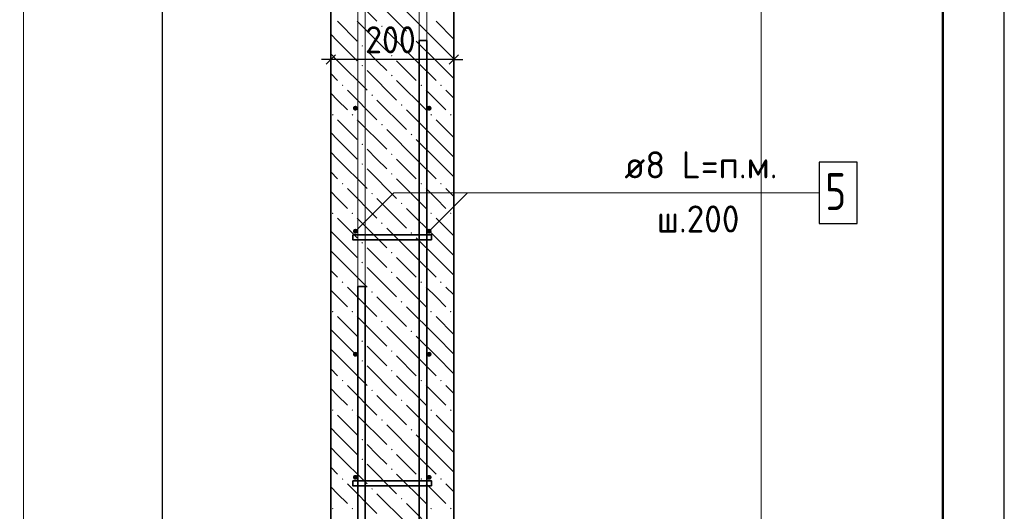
# Model space of a CAD drawing. Header units: millimetres. Extents: x 0 to 59400, y 0 to 42000.
# Tile 26 of 31: x 51392 to 59400, y 12242 to 16237. Entities that reach past the tile are written whole.
import ezdxf

# ---------------------------------------------------------------- set-up
doc = ezdxf.new("R2010")
doc.units = ezdxf.units.MM
for name, color, linetype, lineweight in [('Standard', 7, 'Continuous', 25), ('Выпуски арматуры Г-обр.', 52, 'Continuous', 25), ('ЖБ Стена верхний уровень', 7, 'Continuous', 35), ('Позиционная метка линия выноска', 7, 'Continuous', 13), ('Стена фоновая арматура У1', 7, 'Continuous', 18), ('Стена фоновая арматура Х1', 7, 'Continuous', 35), ('Стена фоновая затяжка С-обр.', 52, 'Continuous', 25)]:
    doc.layers.add(name, color=color, linetype=linetype, lineweight=lineweight)
doc.styles.add('ISOCPEUR', font='txt')

msp = doc.modelspace()

# ---------------------------------------------------------------- hatches: boundary and pattern name
at = {"layer": 'ЖБ Стена верхний уровень', "linetype": 'Continuous', "lineweight": 18, "transparency": 33554687}
for points in [[(54331.4, 16184.2), (54337.9, 16190.7), (54344.4, 16184.2), (54337.9, 16177.7)], [(54571.4, 16104.2), (54577.9, 16110.7), (54584.4, 16104.2), (54577.9, 16097.7)], [(54171.4, 16024.2), (54177.9, 16030.7), (54184.4, 16024.2), (54177.9, 16017.7)], [(54411.4, 15944.2), (54417.9, 15950.7), (54424.4, 15944.2), (54417.9, 15937.7)], [(54171.4, 15864.2), (54177.9, 15870.7), (54184.4, 15864.2), (54177.9, 15857.7)], [(54411.4, 15784.2), (54417.9, 15790.7), (54424.4, 15784.2), (54417.9, 15777.7)], [(54011.4, 15704.2), (54017.9, 15710.7), (54024.4, 15704.2), (54017.9, 15697.7)], [(54651.4, 15704.2), (54657.9, 15710.7), (54664.4, 15704.2), (54657.9, 15697.7)], [(54811.4, 15704.2), (54817.9, 15710.7), (54824.4, 15704.2), (54817.9, 15697.7)], [(54251.4, 15624.2), (54257.9, 15630.7), (54264.4, 15624.2), (54257.9, 15617.7)], [(54491.4, 15544.2), (54497.9, 15550.7), (54504.4, 15544.2), (54497.9, 15537.7)], [(53931.4, 15464.2), (53937.9, 15470.7), (53944.4, 15464.2), (53937.9, 15457.7)], [(54091.4, 15464.2), (54097.9, 15470.7), (54104.4, 15464.2), (54097.9, 15457.7)], [(54731.4, 15464.2), (54737.9, 15470.7), (54744.4, 15464.2), (54737.9, 15457.7)], [(54891.4, 15464.2), (54897.9, 15470.7), (54904.4, 15464.2), (54897.9, 15457.7)], [(54331.4, 15384.2), (54337.9, 15390.7), (54344.4, 15384.2), (54337.9, 15377.7)], [(54571.4, 15304.2), (54577.9, 15310.7), (54584.4, 15304.2), (54577.9, 15297.7)], [(54171.4, 15224.2), (54177.9, 15230.7), (54184.4, 15224.2), (54177.9, 15217.7)], [(54411.4, 15144.2), (54417.9, 15150.7), (54424.4, 15144.2), (54417.9, 15137.7)], [(54171.4, 15064.2), (54177.9, 15070.7), (54184.4, 15064.2), (54177.9, 15057.7)], [(54411.4, 14984.2), (54417.9, 14990.7), (54424.4, 14984.2), (54417.9, 14977.7)], [(54011.4, 14904.2), (54017.9, 14910.7), (54024.4, 14904.2), (54017.9, 14897.7)], [(54651.4, 14904.2), (54657.9, 14910.7), (54664.4, 14904.2), (54657.9, 14897.7)], [(54811.4, 14904.2), (54817.9, 14910.7), (54824.4, 14904.2), (54817.9, 14897.7)], [(54251.4, 14824.2), (54257.9, 14830.7), (54264.4, 14824.2), (54257.9, 14817.7)], [(54491.4, 14744.2), (54497.9, 14750.7), (54504.4, 14744.2), (54497.9, 14737.7)], [(53931.4, 14664.2), (53937.9, 14670.7), (53944.4, 14664.2), (53937.9, 14657.7)], [(54091.4, 14664.2), (54097.9, 14670.7), (54104.4, 14664.2), (54097.9, 14657.7)], [(54731.4, 14664.2), (54737.9, 14670.7), (54744.4, 14664.2), (54737.9, 14657.7)], [(54891.4, 14664.2), (54897.9, 14670.7), (54904.4, 14664.2), (54897.9, 14657.7)], [(54331.4, 14584.2), (54337.9, 14590.7), (54344.4, 14584.2), (54337.9, 14577.7)], [(54571.4, 14504.2), (54577.9, 14510.7), (54584.4, 14504.2), (54577.9, 14497.7)], [(54171.4, 14424.2), (54177.9, 14430.7), (54184.4, 14424.2), (54177.9, 14417.7)], [(54411.4, 14344.2), (54417.9, 14350.7), (54424.4, 14344.2), (54417.9, 14337.7)], [(54171.4, 14264.2), (54177.9, 14270.7), (54184.4, 14264.2), (54177.9, 14257.7)], [(54411.4, 14184.2), (54417.9, 14190.7), (54424.4, 14184.2), (54417.9, 14177.7)], [(54011.4, 14104.2), (54017.9, 14110.7), (54024.4, 14104.2), (54017.9, 14097.7)], [(54651.4, 14104.2), (54657.9, 14110.7), (54664.4, 14104.2), (54657.9, 14097.7)], [(54811.4, 14104.2), (54817.9, 14110.7), (54824.4, 14104.2), (54817.9, 14097.7)], [(54251.4, 14024.2), (54257.9, 14030.7), (54264.4, 14024.2), (54257.9, 14017.7)], [(54491.4, 13944.2), (54497.9, 13950.7), (54504.4, 13944.2), (54497.9, 13937.7)], [(53931.4, 13864.2), (53937.9, 13870.7), (53944.4, 13864.2), (53937.9, 13857.7)], [(54091.4, 13864.2), (54097.9, 13870.7), (54104.4, 13864.2), (54097.9, 13857.7)], [(54731.4, 13864.2), (54737.9, 13870.7), (54744.4, 13864.2), (54737.9, 13857.7)], [(54891.4, 13864.2), (54897.9, 13870.7), (54904.4, 13864.2), (54897.9, 13857.7)], [(54331.4, 13784.2), (54337.9, 13790.7), (54344.4, 13784.2), (54337.9, 13777.7)], [(54571.4, 13704.2), (54577.9, 13710.7), (54584.4, 13704.2), (54577.9, 13697.7)], [(54171.4, 13624.2), (54177.9, 13630.7), (54184.4, 13624.2), (54177.9, 13617.7)], [(54411.4, 13544.2), (54417.9, 13550.7), (54424.4, 13544.2), (54417.9, 13537.7)], [(54171.4, 13464.2), (54177.9, 13470.7), (54184.4, 13464.2), (54177.9, 13457.7)], [(54411.4, 13384.2), (54417.9, 13390.7), (54424.4, 13384.2), (54417.9, 13377.7)], [(54011.4, 13304.2), (54017.9, 13310.7), (54024.4, 13304.2), (54017.9, 13297.7)], [(54651.4, 13304.2), (54657.9, 13310.7), (54664.4, 13304.2), (54657.9, 13297.7)], [(54811.4, 13304.2), (54817.9, 13310.7), (54824.4, 13304.2), (54817.9, 13297.7)], [(54251.4, 13224.2), (54257.9, 13230.7), (54264.4, 13224.2), (54257.9, 13217.7)], [(54491.4, 13144.2), (54497.9, 13150.7), (54504.4, 13144.2), (54497.9, 13137.7)], [(53931.4, 13064.2), (53937.9, 13070.7), (53944.4, 13064.2), (53937.9, 13057.7)], [(54091.4, 13064.2), (54097.9, 13070.7), (54104.4, 13064.2), (54097.9, 13057.7)], [(54731.4, 13064.2), (54737.9, 13070.7), (54744.4, 13064.2), (54737.9, 13057.7)], [(54891.4, 13064.2), (54897.9, 13070.7), (54904.4, 13064.2), (54897.9, 13057.7)], [(54331.4, 12984.2), (54337.9, 12990.7), (54344.4, 12984.2), (54337.9, 12977.7)], [(54571.4, 12904.2), (54577.9, 12910.7), (54584.4, 12904.2), (54577.9, 12897.7)], [(54171.4, 12824.2), (54177.9, 12830.7), (54184.4, 12824.2), (54177.9, 12817.7)], [(54411.4, 12744.2), (54417.9, 12750.7), (54424.4, 12744.2), (54417.9, 12737.7)], [(54171.4, 12664.2), (54177.9, 12670.7), (54184.4, 12664.2), (54177.9, 12657.7)], [(54411.4, 12584.2), (54417.9, 12590.7), (54424.4, 12584.2), (54417.9, 12577.7)], [(54011.4, 12504.2), (54017.9, 12510.7), (54024.4, 12504.2), (54017.9, 12497.7)], [(54651.4, 12504.2), (54657.9, 12510.7), (54664.4, 12504.2), (54657.9, 12497.7)], [(54811.4, 12504.2), (54817.9, 12510.7), (54824.4, 12504.2), (54817.9, 12497.7)], [(54251.4, 12424.2), (54257.9, 12430.7), (54264.4, 12424.2), (54257.9, 12417.7)], [(54491.4, 12344.2), (54497.9, 12350.7), (54504.4, 12344.2), (54497.9, 12337.7)], [(53931.4, 12264.2), (53937.9, 12270.7), (53944.4, 12264.2), (53937.9, 12257.7)], [(54091.4, 12264.2), (54097.9, 12270.7), (54104.4, 12264.2), (54097.9, 12257.7)], [(54731.4, 12264.2), (54737.9, 12270.7), (54744.4, 12264.2), (54737.9, 12257.7)], [(54891.4, 12264.2), (54897.9, 12270.7), (54904.4, 12264.2), (54897.9, 12257.7)]]:
    msp.add_hatch(color=7, dxfattribs=at).paths.add_polyline_path(points, flags=16)
at = {"layer": 'Стена фоновая арматура У1', "linetype": 'Continuous', "lineweight": 13, "transparency": 33554687}
for points in [[(54142.2, 15518.2), (54140.6, 15525.9), (54136.3, 15532.4), (54129.8, 15536.7), (54122.2, 15538.2), (54114.5, 15536.7), (54108, 15532.4), (54103.7, 15525.9), (54102.2, 15518.2), (54103.7, 15510.6), (54108, 15504.1), (54114.5, 15499.8), (54122.2, 15498.2), (54129.8, 15499.8), (54136.3, 15504.1), (54140.6, 15510.6)], [(54742.2, 15518.2), (54740.6, 15525.9), (54736.3, 15532.4), (54729.8, 15536.7), (54722.2, 15538.2), (54714.5, 15536.7), (54708, 15532.4), (54703.7, 15525.9), (54702.2, 15518.2), (54703.7, 15510.6), (54708, 15504.1), (54714.5, 15499.8), (54722.2, 15498.2), (54729.8, 15499.8), (54736.3, 15504.1), (54740.6, 15510.6)], [(54142.2, 14518.2), (54140.6, 14525.9), (54136.3, 14532.4), (54129.8, 14536.7), (54122.2, 14538.2), (54114.5, 14536.7), (54108, 14532.4), (54103.7, 14525.9), (54102.2, 14518.2), (54103.7, 14510.6), (54108, 14504.1), (54114.5, 14499.8), (54122.2, 14498.2), (54129.8, 14499.8), (54136.3, 14504.1), (54140.6, 14510.6)], [(54742.2, 14518.2), (54740.6, 14525.9), (54736.3, 14532.4), (54729.8, 14536.7), (54722.2, 14538.2), (54714.5, 14536.7), (54708, 14532.4), (54703.7, 14525.9), (54702.2, 14518.2), (54703.7, 14510.6), (54708, 14504.1), (54714.5, 14499.8), (54722.2, 14498.2), (54729.8, 14499.8), (54736.3, 14504.1), (54740.6, 14510.6)], [(54142.2, 13518.2), (54140.6, 13525.9), (54136.3, 13532.4), (54129.8, 13536.7), (54122.2, 13538.2), (54114.5, 13536.7), (54108, 13532.4), (54103.7, 13525.9), (54102.2, 13518.2), (54103.7, 13510.6), (54108, 13504.1), (54114.5, 13499.8), (54122.2, 13498.2), (54129.8, 13499.8), (54136.3, 13504.1), (54140.6, 13510.6)], [(54742.2, 13518.2), (54740.6, 13525.9), (54736.3, 13532.4), (54729.8, 13536.7), (54722.2, 13538.2), (54714.5, 13536.7), (54708, 13532.4), (54703.7, 13525.9), (54702.2, 13518.2), (54703.7, 13510.6), (54708, 13504.1), (54714.5, 13499.8), (54722.2, 13498.2), (54729.8, 13499.8), (54736.3, 13504.1), (54740.6, 13510.6)], [(54142.2, 12518.2), (54140.6, 12525.9), (54136.3, 12532.4), (54129.8, 12536.7), (54122.2, 12538.2), (54114.5, 12536.7), (54108, 12532.4), (54103.7, 12525.9), (54102.2, 12518.2), (54103.7, 12510.6), (54108, 12504.1), (54114.5, 12499.8), (54122.2, 12498.2), (54129.8, 12499.8), (54136.3, 12504.1), (54140.6, 12510.6)], [(54742.2, 12518.2), (54740.6, 12525.9), (54736.3, 12532.4), (54729.8, 12536.7), (54722.2, 12538.2), (54714.5, 12536.7), (54708, 12532.4), (54703.7, 12525.9), (54702.2, 12518.2), (54703.7, 12510.6), (54708, 12504.1), (54714.5, 12499.8), (54722.2, 12498.2), (54729.8, 12499.8), (54736.3, 12504.1), (54740.6, 12510.6)]]:
    msp.add_hatch(color=7, dxfattribs=at).paths.add_polyline_path(points)

# ---------------------------------------------------------------- linework, layer by layer
at = {"layer": 'Standard', "color": 254, "linetype": 'Continuous', "lineweight": 13, "true_color": 0xc4c4ff, "transparency": 33554687}
msp.add_line((51422.2, 29733.8), (51422.2, 8126.7), dxfattribs=at)
at = {"layer": 'Standard', "color": 7, "linetype": 'Continuous', "lineweight": -3, "transparency": 33554687}
for p, q in [((52550.5, 23518.2), (52550.5, 11518.2)), ((53922.2, 15914.2), (53922.2, 16039.2)), ((54922.2, 15914.2), (54922.2, 16039.2)), ((53922.2, 15914.2), (53847.2, 15914.2)), ((53922.2, 15914.2), (53922.2, 15789.2)), ((53922.2, 15914.2), (53922.2, 15914.2)), ((54922.2, 15914.2), (53922.2, 15914.2)), ((54922.2, 15914.2), (54922.2, 15789.2)), ((54922.2, 15914.2), (54922.2, 15914.2)), ((54922.2, 15914.2), (54997.2, 15914.2))]:
    msp.add_line(p, q, dxfattribs=at)
at = {"layer": 'Standard', "color": 7, "linetype": 'Continuous', "lineweight": 25, "transparency": 33554687}
for p, q in [((53959.7, 15951.7), (53884.7, 15876.7)), ((54959.7, 15951.7), (54884.7, 15876.7))]:
    msp.add_line(p, q, dxfattribs=at)
msp.add_lwpolyline([(0, 0), (59400, 0), (59400, 42000), (0, 42000), (0, 0)], close=True, dxfattribs=at)
at = {"layer": 'Standard', "color": 7, "linetype": 'Continuous', "lineweight": 50, "transparency": 33554687}
msp.add_lwpolyline([(2000, 41500), (58900, 41500), (58900, 500), (2000, 500), (2000, 41500)], close=True, dxfattribs=at)
at = {"layer": 'Standard', "color": 7, "linetype": 'Continuous', "lineweight": 25, "transparency": 33554687}
msp.add_lwpolyline([(58900, 41500), (2000, 41500), (2000, 500), (58900, 500), (58900, 41500)], dxfattribs=at)
at = {"layer": 'Standard', "color": 7, "linetype": 'Continuous', "lineweight": 13, "transparency": 33554687}
msp.add_lwpolyline([(58900, 29733.8), (17203.2, 29733.8), (17203.2, 3500), (58900, 3500), (58900, 29733.8)], dxfattribs=at)
at = {"layer": 'Standard', "color": 254, "linetype": 'Continuous', "lineweight": 13, "true_color": 0xc4c4ff, "transparency": 33554687}
msp.add_lwpolyline([(51422.2, 8126.7), (57422.2, 8126.7), (57422.2, 29733.8)], dxfattribs=at)
at = {"layer": 'Выпуски арматуры Г-обр.', "color": 7, "linetype": 'Continuous', "lineweight": 35, "transparency": 33554687}
for points in [[(54702.2, 16068.2), (54702.2, 9618.2), (54706.1, 9590), (54715.5, 9561.5), (54730.2, 9535.3), (54747.9, 9514), (54769.2, 9496.2), (54795.4, 9481.6), (54824, 9472.2), (54852.1, 9468.2), (55602.2, 9468.2), (55602.2, 9408.2), (54848, 9408.2), (54810.3, 9413.5), (54771.1, 9426.4), (54735, 9446.6), (54705.3, 9471.4), (54680.5, 9501.1), (54660.3, 9537.2), (54647.4, 9576.4), (54642.2, 9614.1), (54642.2, 16068.2), (54702.2, 16068.2)], [(54202.2, 14068.2), (54202.2, 9614.1), (54196.9, 9576.4), (54184, 9537.2), (54163.8, 9501.1), (54139, 9471.4), (54109.3, 9446.6), (54073.2, 9426.4), (54034, 9413.5), (53996.3, 9408.2), (53242.2, 9408.2), (53242.2, 9468.2), (53992.2, 9468.2), (54020.4, 9472.2), (54048.9, 9481.6), (54075.1, 9496.2), (54096.4, 9514), (54114.2, 9535.3), (54128.8, 9561.5), (54138.2, 9590), (54142.2, 9618.2), (54142.2, 14068.2), (54202.2, 14068.2)]]:
    msp.add_lwpolyline(points, dxfattribs=at)
at = {"layer": 'ЖБ Стена верхний уровень', "color": 7, "linetype": 'Continuous', "lineweight": 35, "transparency": 33554687}
for p, q in [((53922.2, 24668.2), (53922.2, 11068.2)), ((54922.2, 11068.2), (54922.2, 24668.2))]:
    msp.add_line(p, q, dxfattribs=at)
at = {"layer": 'ЖБ Стена верхний уровень', "color": 9, "linetype": 'Continuous', "lineweight": 18, "true_color": 0xc7c7c7, "transparency": 33554687}
for p, q in [((54057.9, 16464.2), (54297.9, 16224.2)), ((54297.9, 16384.2), (54537.9, 16144.2)), ((54777.9, 16064.2), (54537.9, 16304.2)), ((53977.9, 16224.2), (54137.9, 16064.2)), ((54137.9, 16224.2), (54377.9, 15984.2)), ((54777.9, 16224.2), (54922.2, 16079.9)), ((53977.9, 16064.2), (53922.2, 16119.9)), ((54617.9, 15904.2), (54377.9, 16144.2)), ((53977.9, 16064.2), (54137.9, 15904.2)), ((54617.9, 16064.2), (54777.9, 15904.2)), ((54777.9, 16064.2), (54922.2, 15919.9)), ((53922.2, 15959.9), (53977.9, 15904.2)), ((54297.9, 15904.2), (54217.9, 15984.2)), ((53977.9, 15904.2), (54217.9, 15664.2)), ((54377.9, 15824.2), (54297.9, 15904.2)), ((54457.9, 15904.2), (54617.9, 15744.2)), ((54617.9, 15904.2), (54777.9, 15744.2)), ((54777.9, 15904.2), (54922.2, 15759.9)), ((53922.2, 15799.9), (53977.9, 15744.2)), ((54217.9, 15824.2), (54457.9, 15584.2)), ((54457.9, 15744.2), (54697.9, 15504.2)), ((53977.9, 15584.2), (53922.2, 15639.9)), ((54057.9, 15664.2), (54297.9, 15424.2)), ((54777.9, 15584.2), (54697.9, 15664.2)), ((54857.9, 15664.2), (54922.2, 15599.9)), ((54057.9, 15504.2), (53977.9, 15584.2)), ((54297.9, 15584.2), (54537.9, 15344.2)), ((54857.9, 15504.2), (54777.9, 15584.2)), ((54777.9, 15264.2), (54537.9, 15504.2)), ((53977.9, 15424.2), (54137.9, 15264.2)), ((54137.9, 15424.2), (54377.9, 15184.2)), ((54777.9, 15424.2), (54922.2, 15279.9)), ((53977.9, 15264.2), (53922.2, 15319.9)), ((54617.9, 15104.2), (54377.9, 15344.2)), ((53977.9, 15264.2), (54137.9, 15104.2)), ((54617.9, 15264.2), (54777.9, 15104.2)), ((54777.9, 15264.2), (54922.2, 15119.9)), ((53922.2, 15159.9), (53977.9, 15104.2)), ((54297.9, 15104.2), (54217.9, 15184.2)), ((53977.9, 15104.2), (54217.9, 14864.2)), ((54377.9, 15024.2), (54297.9, 15104.2)), ((54457.9, 15104.2), (54617.9, 14944.2)), ((54617.9, 15104.2), (54777.9, 14944.2)), ((54777.9, 15104.2), (54922.2, 14959.9)), ((53922.2, 14999.9), (53977.9, 14944.2)), ((54217.9, 15024.2), (54457.9, 14784.2)), ((54457.9, 14944.2), (54697.9, 14704.2)), ((53977.9, 14784.2), (53922.2, 14839.9)), ((54057.9, 14864.2), (54297.9, 14624.2)), ((54777.9, 14784.2), (54697.9, 14864.2)), ((54857.9, 14864.2), (54922.2, 14799.9)), ((54057.9, 14704.2), (53977.9, 14784.2)), ((54297.9, 14784.2), (54537.9, 14544.2)), ((54857.9, 14704.2), (54777.9, 14784.2)), ((54777.9, 14464.2), (54537.9, 14704.2)), ((53977.9, 14624.2), (54137.9, 14464.2)), ((54137.9, 14624.2), (54377.9, 14384.2)), ((54777.9, 14624.2), (54922.2, 14479.9)), ((53977.9, 14464.2), (53922.2, 14519.9)), ((54617.9, 14304.2), (54377.9, 14544.2)), ((53977.9, 14464.2), (54137.9, 14304.2)), ((54617.9, 14464.2), (54777.9, 14304.2)), ((54777.9, 14464.2), (54922.2, 14319.9)), ((53922.2, 14359.9), (53977.9, 14304.2)), ((54297.9, 14304.2), (54217.9, 14384.2)), ((53977.9, 14304.2), (54217.9, 14064.2)), ((54377.9, 14224.2), (54297.9, 14304.2)), ((54457.9, 14304.2), (54617.9, 14144.2)), ((54617.9, 14304.2), (54777.9, 14144.2)), ((54777.9, 14304.2), (54922.2, 14159.9)), ((53922.2, 14199.9), (53977.9, 14144.2)), ((54217.9, 14224.2), (54457.9, 13984.2)), ((54457.9, 14144.2), (54697.9, 13904.2)), ((53977.9, 13984.2), (53922.2, 14039.9)), ((54057.9, 14064.2), (54297.9, 13824.2)), ((54777.9, 13984.2), (54697.9, 14064.2)), ((54857.9, 14064.2), (54922.2, 13999.9)), ((54057.9, 13904.2), (53977.9, 13984.2)), ((54297.9, 13984.2), (54537.9, 13744.2)), ((54857.9, 13904.2), (54777.9, 13984.2)), ((54777.9, 13664.2), (54537.9, 13904.2)), ((53977.9, 13824.2), (54137.9, 13664.2)), ((54137.9, 13824.2), (54377.9, 13584.2)), ((54777.9, 13824.2), (54922.2, 13679.9)), ((53977.9, 13664.2), (53922.2, 13719.9)), ((54617.9, 13504.2), (54377.9, 13744.2)), ((53977.9, 13664.2), (54137.9, 13504.2)), ((54617.9, 13664.2), (54777.9, 13504.2)), ((54777.9, 13664.2), (54922.2, 13519.9)), ((53922.2, 13559.9), (53977.9, 13504.2)), ((54297.9, 13504.2), (54217.9, 13584.2)), ((53977.9, 13504.2), (54217.9, 13264.2)), ((54377.9, 13424.2), (54297.9, 13504.2)), ((54457.9, 13504.2), (54617.9, 13344.2)), ((54617.9, 13504.2), (54777.9, 13344.2)), ((54777.9, 13504.2), (54922.2, 13359.9)), ((53922.2, 13399.9), (53977.9, 13344.2)), ((54217.9, 13424.2), (54457.9, 13184.2)), ((54457.9, 13344.2), (54697.9, 13104.2)), ((53977.9, 13184.2), (53922.2, 13239.9)), ((54057.9, 13264.2), (54297.9, 13024.2)), ((54777.9, 13184.2), (54697.9, 13264.2)), ((54857.9, 13264.2), (54922.2, 13199.9)), ((54057.9, 13104.2), (53977.9, 13184.2)), ((54297.9, 13184.2), (54537.9, 12944.2)), ((54857.9, 13104.2), (54777.9, 13184.2)), ((54777.9, 12864.2), (54537.9, 13104.2)), ((53977.9, 13024.2), (54137.9, 12864.2)), ((54137.9, 13024.2), (54377.9, 12784.2)), ((54777.9, 13024.2), (54922.2, 12879.9)), ((53977.9, 12864.2), (53922.2, 12919.9)), ((54617.9, 12704.2), (54377.9, 12944.2)), ((53977.9, 12864.2), (54137.9, 12704.2)), ((54617.9, 12864.2), (54777.9, 12704.2)), ((54777.9, 12864.2), (54922.2, 12719.9)), ((53922.2, 12759.9), (53977.9, 12704.2)), ((54297.9, 12704.2), (54217.9, 12784.2)), ((53977.9, 12704.2), (54217.9, 12464.2)), ((54377.9, 12624.2), (54297.9, 12704.2)), ((54457.9, 12704.2), (54617.9, 12544.2)), ((54617.9, 12704.2), (54777.9, 12544.2)), ((54777.9, 12704.2), (54922.2, 12559.9)), ((53922.2, 12599.9), (53977.9, 12544.2)), ((54217.9, 12624.2), (54457.9, 12384.2)), ((54457.9, 12544.2), (54697.9, 12304.2)), ((53977.9, 12384.2), (53922.2, 12439.9)), ((54057.9, 12464.2), (54297.9, 12224.2)), ((54777.9, 12384.2), (54697.9, 12464.2)), ((54857.9, 12464.2), (54922.2, 12399.9)), ((54057.9, 12304.2), (53977.9, 12384.2)), ((54297.9, 12384.2), (54537.9, 12144.2)), ((54857.9, 12304.2), (54777.9, 12384.2)), ((54777.9, 12064.2), (54537.9, 12304.2))]:
    msp.add_line(p, q, dxfattribs=at)
at = {"layer": 'Позиционная метка линия выноска', "color": 7, "linetype": 'Continuous', "lineweight": 13, "transparency": 33554687}
for points in [[(57888, 14830.4), (54434.3, 14830.4), (54122.2, 14518.2)], [(57238, 14830.4), (55034.3, 14830.4), (54722.2, 14518.2)]]:
    msp.add_lwpolyline(points, dxfattribs=at)
at = {"layer": 'Стена фоновая арматура У1', "color": 7, "linetype": 'Continuous', "lineweight": 25, "transparency": 33554687}
msp.add_lwpolyline([(57893, 14580.4), (58203, 14580.4), (58203, 15080.4), (57893, 15080.4), (57893, 14580.4)], dxfattribs=at)
at = {"layer": 'Стена фоновая арматура Х1', "color": 7, "linetype": 'Continuous', "lineweight": 18, "transparency": 33554687}
for points in [[(54642.2, 11068.2), (54642.2, 25249), (54638.4, 25276.1), (54629.3, 25303.6), (54615.2, 25328.8), (54598.1, 25349.2), (54577.7, 25366.3), (54552.5, 25380.4), (54525, 25389.5), (54497.9, 25393.2), (52142.2, 25393.2), (52142.2, 25453.2), (54502.1, 25453.2), (54538.7, 25448.2), (54576.8, 25435.6), (54611.9, 25415.9), (54640.7, 25391.8), (54664.9, 25362.9), (54684.5, 25327.9), (54697.1, 25289.8), (54702.2, 25253.2), (54702.2, 11068.2), (54642.2, 11068.2)], [(54142.2, 11068.2), (54142.2, 25253.2), (54147.3, 25289.8), (54159.8, 25327.9), (54179.5, 25362.9), (54203.6, 25391.8), (54232.5, 25415.9), (54267.5, 25435.6), (54305.6, 25448.2), (54342.2, 25453.2), (56702.2, 25453.2), (56702.2, 25393.2), (54346.4, 25393.2), (54319.3, 25389.5), (54291.8, 25380.4), (54266.6, 25366.3), (54246.2, 25349.2), (54229.1, 25328.8), (54215, 25303.6), (54205.9, 25276.1), (54202.2, 25249), (54202.2, 11068.2), (54142.2, 11068.2)]]:
    msp.add_lwpolyline(points, dxfattribs=at)
at = {"layer": 'Стена фоновая затяжка С-обр.', "color": 7, "linetype": 'Continuous', "lineweight": 35, "transparency": 33554687}
for points in [[(54742.2, 14448.2), (54102.2, 14448.2), (54102.2, 14488.2), (54742.2, 14488.2), (54742.2, 14448.2)], [(54742.2, 12448.2), (54102.2, 12448.2), (54102.2, 12488.2), (54742.2, 12488.2), (54742.2, 12448.2)]]:
    msp.add_lwpolyline(points, dxfattribs=at)

# ---------------------------------------------------------------- texts
at = {"layer": 'Standard', "color": 7, "linetype": 'Continuous', "lineweight": 25, "transparency": 33554687, "insert": (54202.2, 15964.2), "char_height": 220, "width": 561.988, "attachment_point": 7, "style": 'ISOCPEUR'}
msp.add_mtext('\\W0.91;200', dxfattribs=at)
at = {"layer": 'Стена фоновая арматура У1', "color": 7, "linetype": 'Continuous', "lineweight": 13, "transparency": 33554687, "attachment_point": 7, "style": 'ISOCPEUR'}
for s, insert, char_height, width in [('\\W0.97;ø8 L=п.м. ', (56310, 14947.7), 220, 1491.871), ('\\W0.78;5', (57943, 14690.4), 300, 326.407), ('\\W0.95;ш.200 ', (56574, 14507.8), 220, 962.129)]:
    msp.add_mtext(s, dxfattribs=dict(at, insert=insert, char_height=char_height, width=width))

doc.saveas('drawing.dxf')
